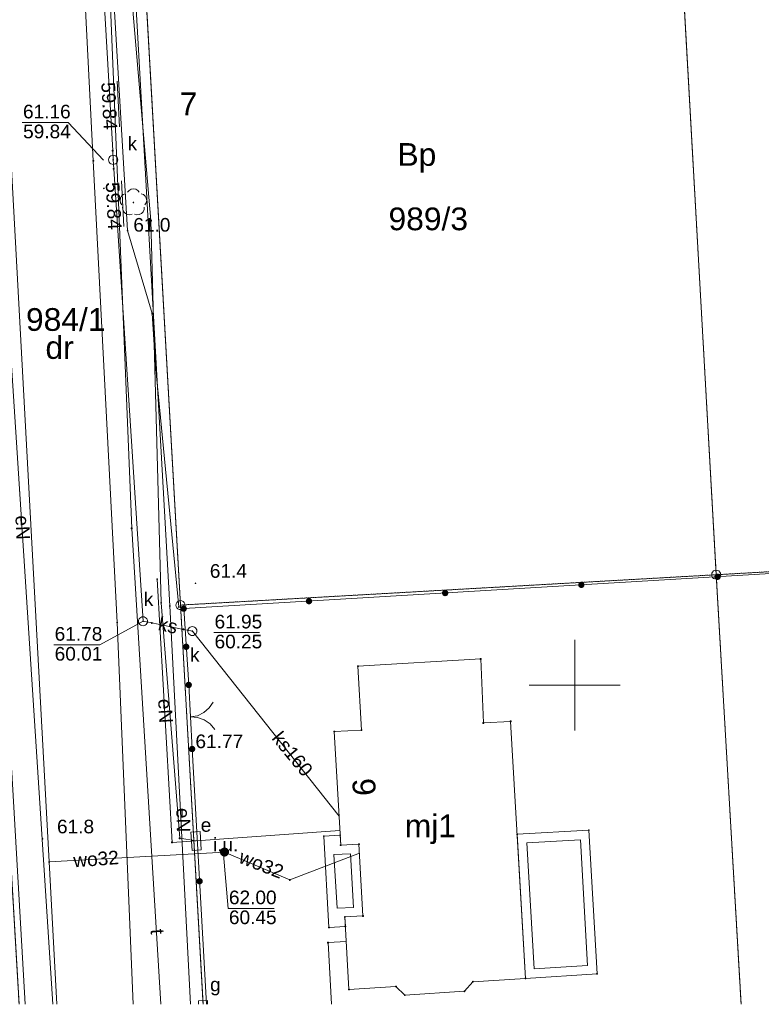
# Paper-space layout 'A-01 PLAN SYTUACYJNY' of a CAD drawing. Header units: millimetres. Extents: x 0 to 900, y 0 to 750.
# Tile 44 of 105: x 734 to 816, y 157 to 266. Entities that reach past the tile are written whole.
import ezdxf
from ezdxf.xclip import XClip

# ---------------------------------------------------------------- set-up
doc = ezdxf.new("R2010")
doc.units = ezdxf.units.MM
doc.header["$MEASUREMENT"] = 0
doc.header["$XCLIPFRAME"] = 0
doc.linetypes.add('PRZER1-1', pattern=[1, 0.5, -0.5])
doc.linetypes.add('PRZER4-1', pattern=[5000, 4000, -1000])
doc.layers.add('A_mapa_Nr_pióra__2', color=8, linetype='Continuous', lineweight=13)
doc.layers.add('A_podrys', color=7, linetype='Continuous')
doc.styles.add('STYL_AUTOMATYCZNY_1', font='arial.ttf')

# ---------------------------------------------------------------- blocks, each defined once
blk = doc.blocks.new('Rysunek_3_3', base_point=(-1239.76, 488.38))
at = {"layer": 'A_mapa_Nr_pióra__2', "linetype": 'Continuous', "lineweight": 13}
for points in [[(744.61, 251.37), (744.61, 251.34), (744.62, 251.32), (744.63, 251.3), (744.65, 251.29), (744.67, 251.28), (744.7, 251.28), (744.72, 251.28), (744.74, 251.29), (744.76, 251.3), (744.77, 251.32), (744.78, 251.34), (744.79, 251.37), (744.78, 251.39), (744.77, 251.41), (744.76, 251.43), (744.74, 251.44), (744.72, 251.45), (744.7, 251.46), (744.67, 251.45), (744.65, 251.44), (744.63, 251.43), (744.62, 251.41), (744.61, 251.39)], [(744.66, 250.37), (744.67, 250.34), (744.68, 250.32), (744.69, 250.3), (744.71, 250.29), (744.73, 250.28), (744.75, 250.28), (744.78, 250.28), (744.8, 250.29), (744.82, 250.3), (744.83, 250.32), (744.84, 250.34), (744.84, 250.37), (744.84, 250.39), (744.83, 250.41), (744.82, 250.43), (744.8, 250.45), (744.78, 250.45), (744.75, 250.46), (744.73, 250.45), (744.71, 250.45), (744.69, 250.43), (744.68, 250.41), (744.67, 250.39)], [(744.73, 249.37), (744.73, 249.35), (744.74, 249.32), (744.76, 249.31), (744.77, 249.29), (744.8, 249.28), (744.82, 249.28), (744.84, 249.28), (744.86, 249.29), (744.88, 249.31), (744.9, 249.32), (744.91, 249.35), (744.91, 249.37), (744.91, 249.39), (744.9, 249.41), (744.88, 249.43), (744.86, 249.45), (744.84, 249.46), (744.82, 249.46), (744.8, 249.46), (744.77, 249.45), (744.76, 249.43), (744.74, 249.41), (744.73, 249.39)], [(743.64, 247.23), (743.65, 247.21), (743.66, 247.19), (743.67, 247.17), (743.69, 247.16), (743.71, 247.15), (743.73, 247.14), (743.76, 247.15), (743.78, 247.16), (743.8, 247.17), (743.81, 247.19), (743.82, 247.21), (743.82, 247.23), (743.82, 247.26), (743.81, 247.28), (743.8, 247.3), (743.78, 247.31), (743.76, 247.32), (743.73, 247.32), (743.71, 247.32), (743.69, 247.31), (743.67, 247.3), (743.66, 247.28), (743.65, 247.26)], [(746.98, 245.59), (747.01, 245.59), (747.03, 245.6), (747.05, 245.62), (747.06, 245.65), (747.07, 245.68), (747.06, 245.7), (747.05, 245.73), (747.03, 245.75), (747.01, 245.76), (746.98, 245.77), (746.95, 245.76), (746.92, 245.75), (746.9, 245.73), (746.89, 245.7), (746.89, 245.68), (746.89, 245.65), (746.9, 245.62), (746.92, 245.6), (746.95, 245.59)], [(811.18, 204.86), (811.09, 204.84), (811.01, 204.8), (810.94, 204.74), (810.89, 204.66), (810.86, 204.58), (810.85, 204.49), (810.87, 204.4), (810.91, 204.31), (810.97, 204.24), (811.05, 204.19), (811.13, 204.16), (811.22, 204.16), (811.31, 204.17), (811.4, 204.21), (811.47, 204.27), (811.52, 204.35), (811.55, 204.44), (811.55, 204.53), (811.54, 204.62), (811.5, 204.7), (811.44, 204.77), (811.36, 204.82), (811.27, 204.85)], [(811.18, 204.86), (811.09, 204.84), (811.01, 204.8), (810.94, 204.74), (810.89, 204.66), (810.86, 204.58), (810.85, 204.49), (810.87, 204.4), (810.91, 204.31), (810.97, 204.24), (811.05, 204.19), (811.13, 204.16), (811.22, 204.16), (811.31, 204.17), (811.4, 204.21), (811.47, 204.27), (811.52, 204.35), (811.55, 204.44), (811.55, 204.53), (811.54, 204.62), (811.5, 204.7), (811.44, 204.77), (811.36, 204.82), (811.27, 204.85)], [(753.72, 203.79), (753.72, 203.76), (753.73, 203.74), (753.74, 203.72), (753.76, 203.71), (753.78, 203.7), (753.81, 203.7), (753.83, 203.7), (753.85, 203.71), (753.87, 203.72), (753.88, 203.74), (753.89, 203.76), (753.9, 203.79), (753.89, 203.81), (753.88, 203.83), (753.87, 203.85), (753.85, 203.87), (753.83, 203.87), (753.81, 203.88), (753.78, 203.87), (753.76, 203.87), (753.74, 203.85), (753.73, 203.83), (753.72, 203.81)], [(796.21, 203.96), (796.12, 203.94), (796.04, 203.9), (795.97, 203.84), (795.92, 203.77), (795.89, 203.68), (795.88, 203.59), (795.9, 203.5), (795.94, 203.42), (796, 203.35), (796.07, 203.3), (796.16, 203.27), (796.25, 203.26), (796.34, 203.28), (796.42, 203.32), (796.49, 203.38), (796.54, 203.45), (796.57, 203.54), (796.58, 203.63), (796.56, 203.72), (796.52, 203.8), (796.46, 203.87), (796.39, 203.92), (796.3, 203.95)], [(796.21, 203.96), (796.12, 203.94), (796.04, 203.9), (795.97, 203.84), (795.92, 203.77), (795.89, 203.68), (795.88, 203.59), (795.9, 203.5), (795.94, 203.42), (796, 203.35), (796.07, 203.3), (796.16, 203.27), (796.25, 203.26), (796.34, 203.28), (796.42, 203.32), (796.49, 203.38), (796.54, 203.45), (796.57, 203.54), (796.58, 203.63), (796.56, 203.72), (796.52, 203.8), (796.46, 203.87), (796.39, 203.92), (796.3, 203.95)], [(781.24, 203.07), (781.15, 203.05), (781.06, 203.01), (781, 202.95), (780.94, 202.87), (780.91, 202.79), (780.91, 202.7), (780.93, 202.61), (780.97, 202.52), (781.02, 202.45), (781.1, 202.4), (781.19, 202.37), (781.28, 202.37), (781.37, 202.38), (781.45, 202.42), (781.52, 202.48), (781.57, 202.56), (781.6, 202.65), (781.61, 202.74), (781.59, 202.83), (781.55, 202.91), (781.49, 202.98), (781.41, 203.03), (781.33, 203.06)], [(781.24, 203.07), (781.15, 203.05), (781.06, 203.01), (781, 202.95), (780.94, 202.87), (780.91, 202.79), (780.91, 202.7), (780.93, 202.61), (780.97, 202.52), (781.02, 202.45), (781.1, 202.4), (781.19, 202.37), (781.28, 202.37), (781.37, 202.38), (781.45, 202.42), (781.52, 202.48), (781.57, 202.56), (781.6, 202.65), (781.61, 202.74), (781.59, 202.83), (781.55, 202.91), (781.49, 202.98), (781.41, 203.03), (781.33, 203.06)], [(766.26, 202.17), (766.17, 202.15), (766.09, 202.11), (766.02, 202.05), (765.97, 201.98), (765.94, 201.89), (765.93, 201.8), (765.95, 201.71), (765.99, 201.63), (766.05, 201.56), (766.13, 201.51), (766.21, 201.48), (766.3, 201.47), (766.39, 201.49), (766.48, 201.53), (766.55, 201.59), (766.6, 201.66), (766.63, 201.75), (766.63, 201.84), (766.62, 201.93), (766.58, 202.01), (766.52, 202.08), (766.44, 202.13), (766.35, 202.16)], [(766.26, 202.17), (766.17, 202.15), (766.09, 202.11), (766.02, 202.05), (765.97, 201.98), (765.94, 201.89), (765.93, 201.8), (765.95, 201.71), (765.99, 201.63), (766.05, 201.56), (766.13, 201.51), (766.21, 201.48), (766.3, 201.47), (766.39, 201.49), (766.48, 201.53), (766.55, 201.59), (766.6, 201.66), (766.63, 201.75), (766.63, 201.84), (766.62, 201.93), (766.58, 202.01), (766.52, 202.08), (766.44, 202.13), (766.35, 202.16)], [(752.49, 201.35), (752.4, 201.33), (752.32, 201.29), (752.25, 201.23), (752.2, 201.15), (752.17, 201.07), (752.16, 200.98), (752.18, 200.89), (752.22, 200.8), (752.28, 200.74), (752.35, 200.68), (752.44, 200.65), (752.53, 200.65), (752.62, 200.67), (752.7, 200.71), (752.77, 200.77), (752.82, 200.84), (752.85, 200.93), (752.86, 201.02), (752.84, 201.11), (752.8, 201.19), (752.74, 201.26), (752.67, 201.31), (752.58, 201.34)], [(752.86, 201.02), (752.84, 201.11), (752.8, 201.19), (752.74, 201.26), (752.67, 201.31), (752.58, 201.34), (752.49, 201.35), (752.4, 201.33), (752.32, 201.29), (752.25, 201.23), (752.2, 201.15), (752.17, 201.07), (752.16, 200.97), (752.18, 200.89), (752.22, 200.8), (752.28, 200.73), (752.36, 200.68), (752.44, 200.65), (752.53, 200.65), (752.62, 200.67), (752.7, 200.71), (752.77, 200.77), (752.82, 200.84), (752.85, 200.93)], [(747.95, 199.61), (747.95, 199.59), (747.96, 199.56), (747.97, 199.54), (747.99, 199.53), (748.01, 199.52), (748.04, 199.52), (748.06, 199.52), (748.08, 199.53), (748.1, 199.54), (748.11, 199.56), (748.12, 199.59), (748.13, 199.61), (748.12, 199.63), (748.11, 199.65), (748.1, 199.67), (748.08, 199.69), (748.06, 199.7), (748.04, 199.7), (748.01, 199.7), (747.99, 199.69), (747.97, 199.67), (747.96, 199.65), (747.95, 199.63)], [(748.93, 199.41), (748.93, 199.39), (748.94, 199.37), (748.96, 199.35), (748.97, 199.34), (749, 199.33), (749.02, 199.32), (749.04, 199.33), (749.06, 199.34), (749.08, 199.35), (749.1, 199.37), (749.11, 199.39), (749.11, 199.41), (749.11, 199.44), (749.1, 199.46), (749.08, 199.48), (749.06, 199.49), (749.04, 199.5), (749.02, 199.5), (749, 199.5), (748.97, 199.49), (748.96, 199.48), (748.94, 199.46), (748.93, 199.44)], [(752.39, 198.72), (752.39, 198.7), (752.4, 198.68), (752.41, 198.66), (752.43, 198.65), (752.45, 198.64), (752.48, 198.63), (752.5, 198.64), (752.52, 198.65), (752.54, 198.66), (752.55, 198.68), (752.56, 198.7), (752.57, 198.72), (752.56, 198.75), (752.55, 198.77), (752.54, 198.79), (752.52, 198.8), (752.5, 198.81), (752.48, 198.81), (752.45, 198.81), (752.43, 198.8), (752.41, 198.79), (752.4, 198.77), (752.39, 198.75)], [(753.37, 198.53), (753.37, 198.51), (753.38, 198.48), (753.39, 198.47), (753.41, 198.45), (753.43, 198.44), (753.46, 198.44), (753.48, 198.44), (753.5, 198.45), (753.52, 198.47), (753.53, 198.48), (753.54, 198.51), (753.55, 198.53), (753.54, 198.55), (753.53, 198.57), (753.52, 198.59), (753.5, 198.61), (753.48, 198.62), (753.46, 198.62), (753.43, 198.62), (753.41, 198.61), (753.39, 198.59), (753.38, 198.57), (753.37, 198.55)], [(753.13, 196.82), (753.11, 196.91), (753.07, 197), (753.01, 197.06), (752.94, 197.12), (752.85, 197.14), (752.76, 197.15), (752.67, 197.13), (752.59, 197.09), (752.52, 197.03), (752.47, 196.96), (752.44, 196.87), (752.43, 196.78), (752.45, 196.69), (752.49, 196.61), (752.55, 196.54), (752.63, 196.49), (752.71, 196.46), (752.81, 196.45), (752.9, 196.47), (752.98, 196.51), (753.05, 196.57), (753.1, 196.65), (753.13, 196.73)], [(753.13, 196.82), (753.11, 196.91), (753.07, 197), (753.01, 197.06), (752.94, 197.12), (752.85, 197.14), (752.76, 197.15), (752.67, 197.13), (752.59, 197.09), (752.52, 197.03), (752.47, 196.96), (752.44, 196.87), (752.43, 196.78), (752.45, 196.69), (752.49, 196.61), (752.55, 196.54), (752.63, 196.49), (752.71, 196.46), (752.81, 196.45), (752.9, 196.47), (752.98, 196.51), (753.05, 196.57), (753.1, 196.65), (753.13, 196.73)], [(753.41, 192.63), (753.39, 192.72), (753.35, 192.8), (753.29, 192.87), (753.21, 192.92), (753.13, 192.95), (753.03, 192.95), (752.94, 192.94), (752.86, 192.9), (752.79, 192.84), (752.74, 192.76), (752.71, 192.67), (752.71, 192.58), (752.73, 192.49), (752.77, 192.41), (752.83, 192.34), (752.9, 192.29), (752.99, 192.26), (753.08, 192.26), (753.17, 192.27), (753.25, 192.31), (753.32, 192.37), (753.37, 192.45), (753.4, 192.54)], [(753.78, 185.58), (753.76, 185.67), (753.72, 185.75), (753.66, 185.82), (753.59, 185.87), (753.5, 185.9), (753.41, 185.91), (753.32, 185.89), (753.24, 185.85), (753.17, 185.79), (753.12, 185.71), (753.09, 185.63), (753.08, 185.54), (753.1, 185.45), (753.14, 185.36), (753.19, 185.29), (753.27, 185.24), (753.36, 185.21), (753.45, 185.21), (753.54, 185.22), (753.62, 185.26), (753.69, 185.32), (753.74, 185.4), (753.77, 185.48)], [(753.34, 185.56), (753.34, 185.53), (753.35, 185.51), (753.36, 185.49), (753.38, 185.48), (753.4, 185.47), (753.43, 185.47), (753.45, 185.47), (753.47, 185.48), (753.49, 185.49), (753.51, 185.51), (753.51, 185.53), (753.52, 185.56), (753.51, 185.58), (753.51, 185.6), (753.49, 185.62), (753.47, 185.63), (753.45, 185.64), (753.43, 185.65), (753.4, 185.64), (753.38, 185.63), (753.36, 185.62), (753.35, 185.6), (753.34, 185.58)], [(736.91, 175.67), (736.91, 175.65), (736.92, 175.63), (736.94, 175.61), (736.96, 175.6), (736.98, 175.59), (737, 175.58), (737.02, 175.59), (737.05, 175.6), (737.06, 175.61), (737.08, 175.63), (737.09, 175.65), (737.09, 175.67), (737.09, 175.7), (737.08, 175.72), (737.06, 175.74), (737.05, 175.75), (737.02, 175.76), (737, 175.76), (736.98, 175.76), (736.96, 175.75), (736.94, 175.74), (736.92, 175.72), (736.91, 175.7)], [(756.5, 174.22), (756.51, 174.09), (756.56, 173.97), (756.64, 173.87), (756.75, 173.79), (756.87, 173.74), (757, 173.72), (757.13, 173.74), (757.25, 173.79), (757.35, 173.87), (757.43, 173.97), (757.48, 174.09), (757.5, 174.22), (757.48, 174.35), (757.43, 174.47), (757.35, 174.57), (757.25, 174.65), (757.13, 174.7), (757, 174.72), (756.87, 174.7), (756.75, 174.65), (756.64, 174.57), (756.56, 174.47), (756.51, 174.35)], [(756.91, 174.22), (756.91, 174.2), (756.92, 174.17), (756.93, 174.16), (756.95, 174.14), (756.97, 174.13), (757, 174.13), (757.02, 174.13), (757.04, 174.14), (757.06, 174.16), (757.07, 174.17), (757.08, 174.2), (757.09, 174.22), (757.08, 174.24), (757.07, 174.26), (757.06, 174.28), (757.04, 174.3), (757.02, 174.31), (757, 174.31), (756.97, 174.31), (756.95, 174.3), (756.93, 174.28), (756.92, 174.26), (756.91, 174.24)], [(754.6, 171.03), (754.59, 171.12), (754.55, 171.2), (754.49, 171.27), (754.41, 171.32), (754.33, 171.35), (754.24, 171.36), (754.15, 171.34), (754.06, 171.3), (753.99, 171.24), (753.94, 171.17), (753.91, 171.08), (753.91, 170.99), (753.92, 170.9), (753.96, 170.82), (754.02, 170.75), (754.1, 170.7), (754.18, 170.67), (754.28, 170.66), (754.37, 170.68), (754.45, 170.72), (754.52, 170.78), (754.57, 170.85), (754.6, 170.94)], [(754.6, 171.03), (754.59, 171.12), (754.55, 171.2), (754.49, 171.27), (754.41, 171.32), (754.33, 171.35), (754.24, 171.36), (754.15, 171.34), (754.06, 171.3), (753.99, 171.24), (753.94, 171.17), (753.91, 171.08), (753.91, 170.99), (753.92, 170.9), (753.96, 170.82), (754.02, 170.75), (754.1, 170.7), (754.18, 170.67), (754.28, 170.66), (754.37, 170.68), (754.45, 170.72), (754.52, 170.78), (754.57, 170.85), (754.6, 170.94)]]:
    blk.add_hatch(color=8, dxfattribs=at).paths.add_polyline_path(points)
at = {"layer": 'A_mapa_Nr_pióra__2', "color": 8, "linetype": 'Continuous', "lineweight": 13, "ltscale": 0.2, "flags": 128}
for points in [[(738.56, 157.47), (737.72, 173.13), (732.25, 273.03), (729.44, 314.11), (728.12, 333.31), (721.81, 430.92), (720.83, 439.7), (716.38, 487.94), (719.14, 508.06), (719.22, 508.55), (730.34, 589.44), (730.46, 590.28)], [(753.24, 157.47), (750.98, 201.29), (746.39, 282.69), (746.62, 304.48), (743.83, 329.55), (744.72, 338.33), (743.23, 343.03), (740.99, 372.34), (736.37, 438.89), (737.24, 439.58), (736.98, 455.92), (745.16, 509.62), (752.22, 556.48), (753.76, 563.42), (756.96, 588.77)], [(734.41, 157.47), (730.02, 232.36), (717.88, 453.78), (711.66, 564.16), (711.12, 573.52), (731.44, 566.7), (738, 452.5), (738.64, 441.22), (743.15, 360.97), (745.36, 321.67), (747.55, 282.83), (752.16, 201.39), (754.64, 157.47)], [(746.38, 556.52), (733.4, 492.1), (732.4, 455.68), (732.57, 415.74), (736.19, 377.9), (738.73, 325.61), (742.57, 250.27), (745.2, 199.47), (746.96, 157.47)], [(741.72, 489.88), (741.22, 488.8), (740.24, 484.58), (739.34, 479.48), (737.16, 468.26), (736.06, 462.72), (735.32, 452.58), (735.92, 437.66), (736.44, 426.98), (736.82, 418.36), (739.06, 379.06), (739.38, 353.14), (741.1, 329.14), (741.52, 322.74), (741.71, 322.11), (741.72, 321.44), (744.1, 280.62), (744.32, 276.64), (746.34, 242.6), (749.06, 233.46), (749.42, 227.7), (751.98, 201.18)], [(736.92, 487.94), (736.86, 486.94), (734.54, 455.58), (736.07, 415.76), (738.01, 377.72), (738.06, 376.74), (740.24, 328.6), (740.29, 327.61), (740.36, 326.62), (744.7, 251.38), (744.75, 250.37), (744.82, 249.38), (748.04, 199.61)], [(740.4, 359.23), (743.83, 282.53), (746.8, 209.83), (750.01, 157.47)], [(738.11, 157.47), (730.79, 270.33), (729.25, 286.97), (727.67, 325.45), (728.93, 326.79), (734.23, 327.63)], [(745.43, 322.13), (742.39, 321.38), (745.5, 283.59), (748.91, 243.68), (750.02, 201.64), (752.07, 175.74), (753.87, 175.44)], [(745.19, 259.04), (745.44, 254.01)], [(743.68, 250.33), (739.8, 254.48), (734.76, 254.48)], [(745.67, 248.06), (745.92, 243.02)], [(746.33, 246.8), (746.5, 247), (746.72, 247.13), (746.98, 247.18), (747.23, 247.13), (747.46, 247), (747.63, 246.8)], [(745.71, 245.41), (745.57, 245.63), (745.51, 245.88), (745.55, 246.14), (745.67, 246.37), (745.87, 246.54), (746.11, 246.64)], [(747.85, 246.64), (748.09, 246.54), (748.28, 246.37), (748.4, 246.14), (748.44, 245.88), (748.39, 245.63), (748.25, 245.41)], [(746.84, 244.38), (746.59, 244.32), (746.33, 244.35), (746.1, 244.46), (745.91, 244.65), (745.81, 244.89), (745.79, 245.15)], [(748.16, 245.15), (748.15, 244.89), (748.04, 244.65), (747.86, 244.46), (747.63, 244.35), (747.37, 244.32), (747.11, 244.38)], [(752.51, 201), (869.9, 208.02)], [(754.64, 157.47), (752.16, 201.39), (811.06, 204.73), (813.79, 157.47)], [(769.68, 176.58), (753.87, 175.44), (751.23, 175.29), (749.59, 204.25)], [(752.51, 201), (753.06, 192.6)], [(748.04, 199.61), (743.28, 197.03), (738.24, 197.03)], [(748.04, 199.61), (749.02, 199.42), (752.48, 198.72), (753.46, 198.53)], [(753.46, 198.53), (769.59, 178.18)], [(755.82, 198.37), (760.86, 198.37)], [(795.5, 187.58), (795.5, 197.58)], [(753.43, 185.56), (753.06, 192.6)], [(800.5, 192.58), (790.5, 192.58)], [(755.76, 190.71), (755.31, 190.07), (754.72, 189.56), (754.01, 189.22), (753.24, 189.08)], [(753.24, 189.08), (754.02, 189.02), (754.76, 188.76), (755.41, 188.31), (755.92, 187.72)], [(753.43, 185.56), (755.03, 157.47)], [(737.72, 173.13), (757, 174.22)], [(756.89, 173.96), (757.4, 168.03), (762.44, 168.03)], [(757, 174.22), (764.18, 171.16), (771.83, 174.09)], [(770.38, 164.37), (768.38, 164.26), (768.76, 157.47)], [(754.14, 157.47), (754.12, 157.85), (755.12, 157.9), (755.14, 157.47)]]:
    blk.add_lwpolyline(points, dxfattribs=at)
at = {"layer": 'A_mapa_Nr_pióra__2', "color": 8, "linetype": 'PRZER1-1', "lineweight": 13, "ltscale": 0.2, "flags": 128}
for points in [[(734.41, 157.47), (730.02, 232.36), (717.88, 453.78), (711.66, 564.16), (711.12, 573.52), (731.44, 566.7), (738, 452.5), (740.84, 402.03), (743.15, 360.97), (746.35, 304.09), (747.55, 282.83), (752.16, 201.39), (754.64, 157.47)], [(754.64, 157.47), (752.16, 201.39), (811.06, 204.73), (813.79, 157.47)]]:
    blk.add_lwpolyline(points, dxfattribs=at)
at = {"layer": 'A_mapa_Nr_pióra__2', "color": 8, "linetype": 'PRZER4-1', "lineweight": 13, "ltscale": 0.2, "flags": 128}
blk.add_lwpolyline([(713.88, 572.08), (714.17, 571.65), (714.36, 571.38), (712.68, 558.57), (722.99, 557.01), (719.26, 530.87), (723.68, 528.65), (748.78, 523.6), (750, 519.75), (740.22, 466.99), (740.09, 466.2), (738.33, 455.1), (735.92, 454.36), (736.14, 440.1), (738.67, 435.36), (738.91, 430.68), (739.49, 418.81), (740.76, 398.47), (740.82, 396.73), (721.75, 395.82), (721.52, 403.8), (721.41, 404.36), (721.18, 403.78), (721.4, 395.39), (721.23, 395.05), (721.71, 387.94), (724.18, 345.47), (725.56, 323.76), (725.6, 323.13), (725.63, 322.73), (729.56, 253.88), (729.62, 253.27), (729.62, 252.85), (733.55, 184.01), (733.59, 183.45), (733.61, 182.98), (735.08, 157.47)], dxfattribs=at)
at = {"layer": 'A_mapa_Nr_pióra__2', "color": 8, "linetype": 'PRZER1-1', "lineweight": 13, "ltscale": 0.2, "flags": 128}
for points in [[(806.49, 285.89), (811.06, 204.73), (869.87, 208.05), (865.25, 288.93)], [(806.49, 285.89), (747.55, 282.83), (752.16, 201.39), (811.06, 204.73)]]:
    blk.add_lwpolyline(points, close=True, dxfattribs=at)
at = {"layer": 'A_mapa_Nr_pióra__2', "color": 8, "linetype": 'Continuous', "lineweight": 13, "ltscale": 0.2, "flags": 128}
for points in [[(869.87, 208.05), (811.06, 204.73), (806.49, 285.89), (865.25, 288.93)], [(811.06, 204.73), (752.16, 201.39), (747.55, 282.83), (806.49, 285.89)], [(744.65, 251.36), (744.65, 251.39), (744.68, 251.42), (744.71, 251.42), (744.74, 251.39), (744.74, 251.36), (744.71, 251.33), (744.68, 251.33)], [(742.53, 250.25), (742.53, 250.28), (742.56, 250.31), (742.59, 250.31), (742.62, 250.28), (742.62, 250.25), (742.59, 250.22), (742.56, 250.22)], [(744.75, 250.87), (744.88, 250.85), (745, 250.8), (745.11, 250.72), (745.19, 250.62), (745.24, 250.5), (745.25, 250.37), (745.24, 250.24), (745.19, 250.12), (745.11, 250.01), (745, 249.93), (744.88, 249.88), (744.75, 249.87), (744.63, 249.88), (744.5, 249.93), (744.4, 250.01), (744.32, 250.12), (744.27, 250.24), (744.25, 250.37), (744.27, 250.5), (744.32, 250.62), (744.4, 250.72), (744.5, 250.8), (744.63, 250.85)], [(744.77, 249.36), (744.77, 249.39), (744.8, 249.42), (744.83, 249.42), (744.86, 249.39), (744.86, 249.36), (744.83, 249.33), (744.8, 249.33)], [(748.87, 243.66), (748.87, 243.69), (748.89, 243.72), (748.93, 243.72), (748.96, 243.69), (748.96, 243.66), (748.93, 243.63), (748.89, 243.63)], [(746.29, 242.58), (746.29, 242.61), (746.32, 242.64), (746.35, 242.64), (746.38, 242.61), (746.38, 242.58), (746.35, 242.55), (746.32, 242.55)], [(749.01, 233.44), (749.01, 233.47), (749.04, 233.5), (749.07, 233.5), (749.1, 233.47), (749.1, 233.44), (749.07, 233.41), (749.04, 233.41)], [(749.37, 227.68), (749.37, 227.71), (749.4, 227.74), (749.43, 227.74), (749.46, 227.71), (749.46, 227.68), (749.43, 227.65), (749.4, 227.65)], [(746.75, 209.81), (746.75, 209.84), (746.78, 209.87), (746.81, 209.87), (746.84, 209.84), (746.84, 209.81), (746.81, 209.78), (746.78, 209.78)], [(811.06, 205.23), (811.21, 205.21), (811.35, 205.14), (811.46, 205.02), (811.53, 204.89), (811.56, 204.73), (811.53, 204.58), (811.46, 204.44), (811.35, 204.33), (811.21, 204.26), (811.06, 204.23), (810.9, 204.26), (810.76, 204.33), (810.65, 204.44), (810.58, 204.58), (810.56, 204.73), (810.58, 204.89), (810.65, 205.02), (810.76, 205.14), (810.9, 205.21)], [(749.55, 204.23), (749.55, 204.26), (749.57, 204.29), (749.61, 204.29), (749.64, 204.26), (749.64, 204.23), (749.61, 204.2), (749.57, 204.2)], [(749.98, 201.63), (749.98, 201.66), (750.01, 201.69), (750.04, 201.69), (750.07, 201.66), (750.07, 201.63), (750.04, 201.6), (750.01, 201.6)], [(752.16, 201.89), (752.31, 201.86), (752.45, 201.79), (752.56, 201.68), (752.63, 201.54), (752.66, 201.39), (752.63, 201.23), (752.56, 201.09), (752.45, 200.98), (752.31, 200.91), (752.16, 200.89), (752, 200.91), (751.86, 200.98), (751.75, 201.09), (751.68, 201.23), (751.66, 201.39), (751.68, 201.54), (751.75, 201.68), (751.86, 201.79), (752, 201.86)], [(750.93, 201.27), (750.93, 201.3), (750.96, 201.33), (750.99, 201.33), (751.02, 201.3), (751.02, 201.27), (750.99, 201.24), (750.96, 201.24)], [(751.93, 201.16), (751.93, 201.19), (751.96, 201.22), (751.99, 201.22), (752.02, 201.19), (752.02, 201.16), (751.99, 201.13), (751.96, 201.13)], [(752.47, 200.98), (752.47, 201.01), (752.49, 201.04), (752.53, 201.04), (752.56, 201.01), (752.56, 200.98), (752.53, 200.95), (752.49, 200.95)], [(745.15, 199.45), (745.15, 199.48), (745.18, 199.51), (745.21, 199.51), (745.24, 199.48), (745.24, 199.45), (745.21, 199.42), (745.18, 199.42)], [(748.04, 200.11), (748.17, 200.09), (748.29, 200.04), (748.39, 199.96), (748.47, 199.86), (748.52, 199.74), (748.54, 199.61), (748.52, 199.48), (748.47, 199.36), (748.39, 199.26), (748.29, 199.18), (748.17, 199.13), (748.04, 199.11), (747.91, 199.13), (747.79, 199.18), (747.68, 199.26), (747.6, 199.36), (747.55, 199.48), (747.54, 199.61), (747.55, 199.74), (747.6, 199.86), (747.68, 199.96), (747.79, 200.04), (747.91, 200.09)], [(748.97, 199.4), (748.97, 199.43), (749, 199.46), (749.03, 199.46), (749.06, 199.43), (749.06, 199.4), (749.03, 199.37), (749, 199.37)], [(752.43, 198.7), (752.43, 198.73), (752.46, 198.76), (752.49, 198.76), (752.52, 198.73), (752.52, 198.7), (752.49, 198.67), (752.46, 198.67)], [(753.46, 199.03), (753.59, 199.01), (753.71, 198.96), (753.81, 198.88), (753.89, 198.78), (753.94, 198.66), (753.96, 198.53), (753.94, 198.4), (753.89, 198.28), (753.81, 198.18), (753.71, 198.1), (753.59, 198.05), (753.46, 198.03), (753.33, 198.05), (753.21, 198.1), (753.1, 198.18), (753.02, 198.28), (752.97, 198.4), (752.96, 198.53), (752.97, 198.66), (753.02, 198.78), (753.1, 198.88), (753.21, 198.96), (753.33, 199.01)], [(769.77, 174.98), (769.07, 187.47), (772.06, 187.64), (771.67, 194.68), (785.17, 195.46), (785.46, 188.43), (788.45, 188.6), (790.09, 160.32), (784.29, 159.95), (783.38, 158.9), (776.81, 158.48), (775.85, 159.42), (770.67, 159.09), (770.22, 167.09), (772.22, 167.2), (771.77, 175.09)], [(785.12, 195.44), (785.12, 195.47), (785.15, 195.5), (785.19, 195.5), (785.21, 195.47), (785.21, 195.44), (785.19, 195.41), (785.15, 195.41)], [(771.62, 194.66), (771.62, 194.69), (771.65, 194.72), (771.68, 194.72), (771.71, 194.69), (771.71, 194.66), (771.68, 194.63), (771.65, 194.63)], [(753.01, 192.59), (753.01, 192.62), (753.04, 192.65), (753.07, 192.65), (753.1, 192.62), (753.1, 192.59), (753.07, 192.56), (753.04, 192.56)], [(785.41, 188.41), (785.41, 188.44), (785.44, 188.47), (785.47, 188.47), (785.5, 188.44), (785.5, 188.41), (785.47, 188.38), (785.44, 188.38)], [(788.41, 188.59), (788.41, 188.62), (788.44, 188.65), (788.47, 188.65), (788.5, 188.62), (788.5, 188.59), (788.47, 188.56), (788.44, 188.56)], [(769.02, 187.46), (769.02, 187.49), (769.05, 187.52), (769.08, 187.52), (769.11, 187.49), (769.11, 187.46), (769.08, 187.43), (769.05, 187.43)], [(772.02, 187.63), (772.02, 187.66), (772.05, 187.69), (772.08, 187.69), (772.11, 187.66), (772.11, 187.63), (772.08, 187.6), (772.05, 187.6)], [(753.38, 185.54), (753.38, 185.57), (753.41, 185.6), (753.44, 185.6), (753.47, 185.57), (753.47, 185.54), (753.44, 185.51), (753.41, 185.51)], [(790.09, 160.32), (789.17, 176.18), (797.06, 176.63), (797.95, 160.82)], [(797.01, 176.62), (797.01, 176.65), (797.04, 176.68), (797.07, 176.68), (797.1, 176.65), (797.1, 176.62), (797.07, 176.59), (797.04, 176.59)], [(752.02, 175.72), (752.02, 175.75), (752.05, 175.78), (752.08, 175.78), (752.11, 175.75), (752.11, 175.72), (752.08, 175.69), (752.05, 175.69)], [(753.31, 176.4), (754.31, 176.47), (754.44, 174.47), (753.44, 174.41)], [(767.87, 175.96), (767.87, 175.99), (767.9, 176.02), (767.93, 176.02), (767.96, 175.99), (767.96, 175.96), (767.93, 175.93), (767.9, 175.93)], [(768.48, 165.93), (767.92, 175.98), (769.71, 176.08), (769.77, 174.98), (771.77, 175.09), (772.22, 167.2), (770.22, 167.09), (770.28, 166.03)], [(769.67, 176.06), (769.67, 176.1), (769.7, 176.13), (769.73, 176.13), (769.76, 176.1), (769.76, 176.06), (769.73, 176.04), (769.7, 176.04)], [(789.13, 176.16), (789.13, 176.19), (789.15, 176.22), (789.19, 176.22), (789.22, 176.19), (789.22, 176.16), (789.19, 176.13), (789.15, 176.13)], [(791.03, 161.38), (790.23, 175.24), (796.12, 175.58), (796.9, 161.75)], [(751.18, 175.27), (751.18, 175.3), (751.21, 175.33), (751.24, 175.33), (751.27, 175.3), (751.27, 175.27), (751.24, 175.24), (751.21, 175.24)], [(769.73, 174.97), (769.73, 175), (769.76, 175.03), (769.79, 175.03), (769.82, 175), (769.82, 174.97), (769.79, 174.94), (769.76, 174.94)], [(771.73, 175.08), (771.73, 175.11), (771.76, 175.14), (771.79, 175.14), (771.82, 175.11), (771.82, 175.08), (771.79, 175.05), (771.76, 175.05)], [(769.37, 168.04), (769.03, 173.94), (770.83, 174.04), (771.16, 168.14)], [(737.68, 173.12), (737.68, 173.15), (737.71, 173.18), (737.74, 173.18), (737.77, 173.15), (737.77, 173.12), (737.74, 173.09), (737.71, 173.09)], [(764.14, 171.14), (764.14, 171.17), (764.17, 171.2), (764.2, 171.2), (764.23, 171.17), (764.23, 171.14), (764.2, 171.11), (764.17, 171.11)], [(770.18, 167.07), (770.18, 167.1), (770.21, 167.13), (770.24, 167.13), (770.27, 167.1), (770.27, 167.07), (770.24, 167.04), (770.21, 167.04)], [(772.17, 167.18), (772.17, 167.22), (772.2, 167.24), (772.23, 167.24), (772.26, 167.22), (772.26, 167.18), (772.23, 167.15), (772.2, 167.15)], [(768.44, 165.91), (768.44, 165.94), (768.47, 165.97), (768.5, 165.97), (768.53, 165.94), (768.53, 165.91), (768.5, 165.88), (768.47, 165.88)], [(770.24, 166.01), (770.24, 166.04), (770.27, 166.07), (770.3, 166.07), (770.33, 166.04), (770.33, 166.01), (770.3, 165.98), (770.27, 165.98)], [(768.33, 164.24), (768.33, 164.27), (768.36, 164.3), (768.39, 164.3), (768.42, 164.27), (768.42, 164.24), (768.39, 164.21), (768.36, 164.21)], [(790.04, 160.31), (790.04, 160.34), (790.07, 160.37), (790.1, 160.37), (790.13, 160.34), (790.13, 160.31), (790.1, 160.28), (790.07, 160.28)], [(797.91, 160.8), (797.91, 160.84), (797.94, 160.86), (797.97, 160.86), (798, 160.84), (798, 160.8), (797.97, 160.77), (797.94, 160.77)], [(775.81, 159.4), (775.81, 159.44), (775.83, 159.47), (775.87, 159.47), (775.9, 159.44), (775.9, 159.4), (775.87, 159.38), (775.83, 159.38)], [(784.25, 159.94), (784.25, 159.97), (784.28, 160), (784.31, 160), (784.34, 159.97), (784.34, 159.94), (784.31, 159.91), (784.28, 159.91)], [(770.63, 159.08), (770.63, 159.11), (770.66, 159.14), (770.69, 159.14), (770.72, 159.11), (770.72, 159.08), (770.69, 159.05), (770.66, 159.05)], [(776.77, 158.46), (776.77, 158.5), (776.79, 158.52), (776.83, 158.52), (776.86, 158.5), (776.86, 158.46), (776.83, 158.43), (776.79, 158.43)], [(783.34, 158.88), (783.34, 158.91), (783.37, 158.94), (783.4, 158.94), (783.43, 158.91), (783.43, 158.88), (783.4, 158.85), (783.37, 158.85)]]:
    blk.add_lwpolyline(points, close=True, dxfattribs=at)
at = {"layer": 'A_mapa_Nr_pióra__2', "color": 8, "linetype": 'Continuous', "lineweight": 13, "attachment_point": 7, "style": 'STYL_AUTOMATYCZNY_1'}
for s, insert, char_height, rotation in [('\\A1;{\\pql;\\fArial|b0|i0|c238|p0;\\W1.000000;59.84}', (743.43, 258.87), 1.5, 272.8942), ('\\A1;{\\pql;\\fArial|b0|i0|c238|p0;\\W1.000000;59.84}', (743.91, 247.88), 1.5, 272.8942), ('\\A1;{\\pql;\\fArial|b0|i0|c238|p0;\\W1.000000;eN}', (733.98, 211.22), 1.5, 272.6538), ('\\A1;{\\pql;\\fArial|b0|i0|c238|p0;\\W1.000000;ks}', (749.6, 198.64), 1.5, 347.6801), ('\\A1;{\\pql;\\fArial|b0|i0|c238|p0;\\W1.000000;eN}', (749.67, 191.04), 1.5, 273.2318), ('\\A1;{\\pql;\\fArial|b0|i0|c238|p0;\\W1.000000;ks160}', (762.1, 186.69), 1.5, 309.4627), ('\\A1;{\\pql;\\fArial|b0|i0|c238|p0;\\W1.000000;9}', (771, 182.27), 2.5, 273.2383), ('\\A1;{\\pql;\\fArial|b0|i0|c238|p0;\\W1.000000;eN}', (751.67, 179.06), 1.5, 271.5135), ('\\A1;{\\pql;\\fArial|b0|i0|c238|p0;\\W1.000000;wo32}', (740.43, 172.51), 1.5, 4.2808), ('\\A1;{\\pql;\\fArial|b0|i0|c238|p0;\\W1.000000;wo32}', (758.44, 173.07), 1.5, 338.5575), ('\\A1;{\\pql;\\fArial|b0|i0|c238|p0;\\W1.000000;t}', (748.85, 165.71), 1.5, 273.5109)]:
    blk.add_mtext(s, dxfattribs=dict(at, insert=insert, char_height=char_height, rotation=rotation))
for s, insert, char_height in [('\\A1;{\\pql;\\fArial|b0|i0|c238|p0;\\W1.000000;7}', (752.07, 255.28), 2.5), ('\\A1;{\\pql;\\fArial|b0|i0|c238|p0;\\W1.000000;61.16}', (734.84, 254.91), 1.5), ('\\A1;{\\pql;\\fArial|b0|i0|c238|p0;\\W1.000000;59.84}', (734.85, 252.72), 1.5), ('\\A1;{\\pql;\\fArial|b0|i0|c238|p0;\\W1.000000;k}', (746.34, 251.41), 1.5), ('\\A1;{\\pql;\\fArial|b0|i0|c238|p0;\\W1.000000;Bp}', (776.01, 248.96), 2.5), ('\\A1;{\\pql;\\fArial|b0|i0|c238|p0;\\W1.000000;989/3}', (775.03, 242.59), 2.5), ('\\A1;{\\pql;\\fArial|b0|i0|c238|p0;\\W1.000000;61.0}', (746.97, 242.45), 1.5), ('\\A1;{\\pql;\\fArial|b0|i0|c238|p0;\\W1.000000;984/1}', (735.17, 231.52), 2.5), ('\\A1;{\\pql;\\fArial|b0|i0|c238|p0;\\W1.000000;dr}', (737.31, 228.44), 2.5), ('\\A1;{\\pql;\\fArial|b0|i0|c238|p0;\\W1.000000;61.4}', (755.38, 204.37), 1.5), ('\\A1;{\\pql;\\fArial|b0|i0|c238|p0;\\W1.000000;k}', (748.13, 201.28), 1.5), ('\\A1;{\\pql;\\fArial|b0|i0|c238|p0;\\W1.000000;61.95}', (755.9, 198.8), 1.5), ('\\A1;{\\pql;\\fArial|b0|i0|c238|p0;\\W1.000000;61.78}', (738.32, 197.45), 1.5), ('\\A1;{\\pql;\\fArial|b0|i0|c238|p0;\\W1.000000;60.25}', (755.9, 196.61), 1.5), ('\\A1;{\\pql;\\fArial|b0|i0|c238|p0;\\W1.000000;60.01}', (738.32, 195.26), 1.5), ('\\A1;{\\pql;\\fArial|b0|i0|c238|p0;\\W1.000000;k}', (753.2, 195.17), 1.5), ('\\A1;{\\pql;\\fArial|b0|i0|c238|p0;\\W1.000000;61.77}', (753.8, 185.63), 1.5), ('\\A1;{\\pql;\\fArial|b0|i0|c238|p0;\\W1.000000;61.8}', (738.58, 176.26), 1.5), ('\\A1;{\\pql;\\fArial|b0|i0|c238|p0;\\W1.000000;mj1}', (776.82, 175.1), 2.5), ('\\A1;{\\pql;\\fArial|b0|i0|c238|p0;\\W1.000000;e}', (754.38, 176.43), 1.5), ('\\A1;{\\pql;\\fArial|b0|i0|c238|p0;\\W1.000000;i.u.}', (755.72, 174.28), 1.5), ('\\A1;{\\pql;\\fArial|b0|i0|c238|p0;\\W1.000000;62.00}', (757.48, 168.46), 1.5), ('\\A1;{\\pql;\\fArial|b0|i0|c238|p0;\\W1.000000;60.45}', (757.48, 166.27), 1.5), ('\\A1;{\\pql;\\fArial|b0|i0|c238|p0;\\W1.000000;g}', (755.41, 158.45), 1.5)]:
    blk.add_mtext(s, dxfattribs=dict(at, insert=insert, char_height=char_height))

psp = doc.layouts.new('A-01 PLAN SYTUACYJNY')

# ---------------------------------------------------------------- block references
at = {"layer": 'A_podrys', "color": 37, "linetype": 'Continuous', "lineweight": 5, "true_color": 0x656532}
ref = psp.add_blockref('Rysunek_3_3', (-1239.76, 488.38), dxfattribs=at)
XClip(ref).set_block_clipping_path([(29.90003743, 157.4723136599), (895.1, 745.1)])

doc.saveas('drawing.dxf')
